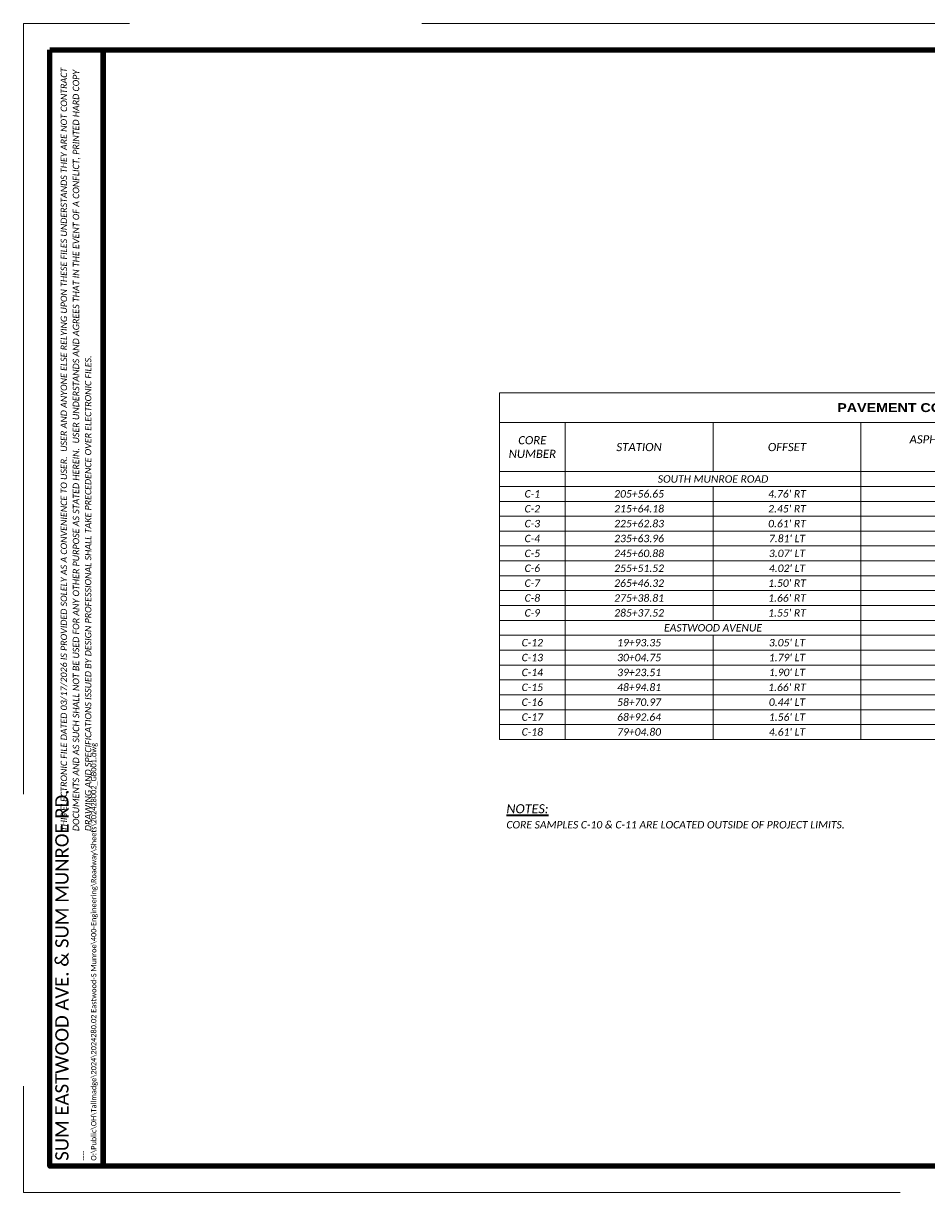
# Paper-space layout '7 PAVEMENT CORE TABLE' of a CAD drawing. Header units: feet. Extents: x 0 to 34, y 0 to 22.
# Tile 1 of 2: x 0 to 17, y 0 to 22. Entities that reach past the tile are written whole.
import ezdxf
from ezdxf.enums import TextEntityAlignment as Align

# ---------------------------------------------------------------- set-up
doc = ezdxf.new("R2010")
doc.units = ezdxf.units.FT
doc.header["$LTSCALE"] = 100
doc.header["$MEASUREMENT"] = 0
doc.linetypes.add('OhDOT_DGN3', pattern=[0.22, 0.165, -0.055])
doc.layers.add('SC_Scratch15', color=7, linetype='Continuous', lineweight=15, plot=False)
doc.layers.add('SH_Cut_Line', color=7, linetype='OhDOT_DGN3', lineweight=15, plot=False)
for name, color, linetype, lineweight in [('SH_Border', 7, 'Continuous', 90), ('SH_Data', 7, 'Continuous', 15), ('SH_Text', 7, 'Continuous', 35), ('TX_P_5', 7, 'Continuous', 35)]:
    doc.layers.add(name, color=color, linetype=linetype, lineweight=lineweight)
doc.styles.add('P_Slanted - Normal Fixed Spacing', font='calibrii.ttf', dxfattribs={"height": 0.14})
doc.styles.add('P_Slanted - Sub Title', font='calibrii.ttf', dxfattribs={"height": 0.17})
doc.styles.add('Style - Calibri', font='calibri.ttf')
doc.styles.add('Style - Calibri - Light', font='calibril.ttf', dxfattribs={"height": 0.1})
doc.styles.add('Title - Main', font='ariblk.ttf', dxfattribs={"height": 0.25})

# ---------------------------------------------------------------- blocks, each defined once
blk = doc.blocks.new('*A1296')
at = {"layer": 'SH_Data', "linetype": 'Continuous', "ltscale": 0.131765}
for points in [[(0, 0), (0, -6.522)], [(0, 0), (16.026, 0)], [(16.026, 0), (16.026, -6.522)], [(0, -0.56), (16.026, -0.56)], [(1.235, -0.56), (1.235, -6.522)], [(4.019, -0.56), (4.019, -1.482)], [(6.802, -0.56), (6.802, -6.522)], [(10.508, -0.56), (10.508, -6.522)], [(14.214, -0.56), (14.214, -6.522)], [(0, -1.482), (16.026, -1.482)], [(0, -1.762), (16.026, -1.762)], [(4.019, -1.762), (4.019, -4.282)], [(0, -2.042), (16.026, -2.042)], [(0, -2.322), (16.026, -2.322)], [(0, -2.602), (16.026, -2.602)], [(0, -2.882), (16.026, -2.882)], [(0, -3.162), (16.026, -3.162)], [(0, -3.442), (16.026, -3.442)], [(0, -3.722), (16.026, -3.722)], [(0, -4.002), (16.026, -4.002)], [(0, -4.282), (16.026, -4.282)], [(0, -4.562), (16.026, -4.562)], [(4.019, -4.562), (4.019, -6.522)], [(0, -4.842), (16.026, -4.842)], [(0, -5.122), (16.026, -5.122)], [(0, -5.402), (16.026, -5.402)], [(0, -5.682), (16.026, -5.682)], [(0, -5.962), (16.026, -5.962)], [(0, -6.242), (16.026, -6.242)], [(0, -6.522), (16.026, -6.522)]]:
    blk.add_lwpolyline(points, dxfattribs=at)
at = {"layer": 'SH_Text', "attachment_point": 5}
for s, insert, char_height, style in [('PAVEMENT CORE TABLE', (8.013, -0.28), 0.168, 'Title - Main'), ('C-1', (0.618, -1.902), 0.14, 'P_Slanted - Normal Fixed Spacing'), ('205+56.65', (2.627, -1.902), 0.14, 'P_Slanted - Normal Fixed Spacing'), ("4.76' RT", (5.411, -1.902), 0.14, 'P_Slanted - Normal Fixed Spacing'), ('3.00', (8.655, -1.902), 0.14, 'P_Slanted - Normal Fixed Spacing'), ('8.00', (12.361, -1.902), 0.14, 'P_Slanted - Normal Fixed Spacing'), ('11.00', (15.12, -1.902), 0.14, 'P_Slanted - Normal Fixed Spacing'), ('C-2', (0.618, -2.182), 0.14, 'P_Slanted - Normal Fixed Spacing'), ('215+64.18', (2.627, -2.182), 0.14, 'P_Slanted - Normal Fixed Spacing'), ("2.45' RT", (5.411, -2.182), 0.14, 'P_Slanted - Normal Fixed Spacing'), ('2.25', (8.655, -2.182), 0.14, 'P_Slanted - Normal Fixed Spacing'), ('7.75', (12.361, -2.182), 0.14, 'P_Slanted - Normal Fixed Spacing'), ('10.00', (15.12, -2.182), 0.14, 'P_Slanted - Normal Fixed Spacing'), ('C-3', (0.618, -2.462), 0.14, 'P_Slanted - Normal Fixed Spacing'), ('225+62.83', (2.627, -2.462), 0.14, 'P_Slanted - Normal Fixed Spacing'), ("0.61' RT", (5.411, -2.462), 0.14, 'P_Slanted - Normal Fixed Spacing'), ('3.50', (8.655, -2.462), 0.14, 'P_Slanted - Normal Fixed Spacing'), ('8.00', (12.361, -2.462), 0.14, 'P_Slanted - Normal Fixed Spacing'), ('11.50', (15.12, -2.462), 0.14, 'P_Slanted - Normal Fixed Spacing'), ('C-4', (0.618, -2.742), 0.14, 'P_Slanted - Normal Fixed Spacing'), ('235+63.96', (2.627, -2.742), 0.14, 'P_Slanted - Normal Fixed Spacing'), ("7.81' LT", (5.411, -2.742), 0.14, 'P_Slanted - Normal Fixed Spacing'), ('1.50', (8.655, -2.742), 0.14, 'P_Slanted - Normal Fixed Spacing'), ('6.25', (12.361, -2.742), 0.14, 'P_Slanted - Normal Fixed Spacing'), ('7.75', (15.12, -2.742), 0.14, 'P_Slanted - Normal Fixed Spacing'), ('C-5', (0.618, -3.022), 0.14, 'P_Slanted - Normal Fixed Spacing'), ('245+60.88', (2.627, -3.022), 0.14, 'P_Slanted - Normal Fixed Spacing'), ("3.07' LT", (5.411, -3.022), 0.14, 'P_Slanted - Normal Fixed Spacing'), ('3.50', (8.655, -3.022), 0.14, 'P_Slanted - Normal Fixed Spacing'), ('5.00', (12.361, -3.022), 0.14, 'P_Slanted - Normal Fixed Spacing'), ('8.50', (15.12, -3.022), 0.14, 'P_Slanted - Normal Fixed Spacing'), ('C-6', (0.618, -3.302), 0.14, 'P_Slanted - Normal Fixed Spacing'), ('255+51.52', (2.627, -3.302), 0.14, 'P_Slanted - Normal Fixed Spacing'), ("4.02' LT", (5.411, -3.302), 0.14, 'P_Slanted - Normal Fixed Spacing'), ('2.75', (8.655, -3.302), 0.14, 'P_Slanted - Normal Fixed Spacing'), ('6.25', (12.361, -3.302), 0.14, 'P_Slanted - Normal Fixed Spacing'), ('9.00', (15.12, -3.302), 0.14, 'P_Slanted - Normal Fixed Spacing'), ('C-7', (0.618, -3.582), 0.14, 'P_Slanted - Normal Fixed Spacing'), ('265+46.32', (2.627, -3.582), 0.14, 'P_Slanted - Normal Fixed Spacing'), ("1.50' RT", (5.411, -3.582), 0.14, 'P_Slanted - Normal Fixed Spacing'), ('2.00', (8.655, -3.582), 0.14, 'P_Slanted - Normal Fixed Spacing'), ('7.00', (12.361, -3.582), 0.14, 'P_Slanted - Normal Fixed Spacing'), ('9.00', (15.12, -3.582), 0.14, 'P_Slanted - Normal Fixed Spacing'), ('C-8', (0.618, -3.862), 0.14, 'P_Slanted - Normal Fixed Spacing'), ('275+38.81', (2.627, -3.862), 0.14, 'P_Slanted - Normal Fixed Spacing'), ("1.66' RT", (5.411, -3.862), 0.14, 'P_Slanted - Normal Fixed Spacing'), ('2.50', (8.655, -3.862), 0.14, 'P_Slanted - Normal Fixed Spacing'), ('7.50', (12.361, -3.862), 0.14, 'P_Slanted - Normal Fixed Spacing'), ('10.00', (15.12, -3.862), 0.14, 'P_Slanted - Normal Fixed Spacing'), ('C-9', (0.618, -4.142), 0.14, 'P_Slanted - Normal Fixed Spacing'), ('285+37.52', (2.627, -4.142), 0.14, 'P_Slanted - Normal Fixed Spacing'), ("1.55' RT", (5.411, -4.142), 0.14, 'P_Slanted - Normal Fixed Spacing'), ('2.00', (8.655, -4.142), 0.14, 'P_Slanted - Normal Fixed Spacing'), ('5.50', (12.361, -4.142), 0.14, 'P_Slanted - Normal Fixed Spacing'), ('7.50', (15.12, -4.142), 0.14, 'P_Slanted - Normal Fixed Spacing'), ('EASTWOOD AVENUE', (4.019, -4.422), 0.14, 'P_Slanted - Normal Fixed Spacing'), ('C-12', (0.618, -4.702), 0.14, 'P_Slanted - Normal Fixed Spacing'), ('19+93.35', (2.627, -4.702), 0.14, 'P_Slanted - Normal Fixed Spacing'), ("3.05' LT", (5.411, -4.702), 0.14, 'P_Slanted - Normal Fixed Spacing'), ('3.00', (8.655, -4.702), 0.14, 'P_Slanted - Normal Fixed Spacing'), ('7.50', (12.361, -4.702), 0.14, 'P_Slanted - Normal Fixed Spacing'), ('10.50', (15.12, -4.702), 0.14, 'P_Slanted - Normal Fixed Spacing'), ('C-13', (0.618, -4.982), 0.14, 'P_Slanted - Normal Fixed Spacing'), ('30+04.75', (2.627, -4.982), 0.14, 'P_Slanted - Normal Fixed Spacing'), ("1.79' LT", (5.411, -4.982), 0.14, 'P_Slanted - Normal Fixed Spacing'), ('4.00', (8.655, -4.982), 0.14, 'P_Slanted - Normal Fixed Spacing'), ('6.00', (12.361, -4.982), 0.14, 'P_Slanted - Normal Fixed Spacing'), ('10.00', (15.12, -4.982), 0.14, 'P_Slanted - Normal Fixed Spacing'), ('C-14', (0.618, -5.262), 0.14, 'P_Slanted - Normal Fixed Spacing'), ('39+23.51', (2.627, -5.262), 0.14, 'P_Slanted - Normal Fixed Spacing'), ("1.90' LT", (5.411, -5.262), 0.14, 'P_Slanted - Normal Fixed Spacing'), ('5.50', (8.655, -5.262), 0.14, 'P_Slanted - Normal Fixed Spacing'), ('8.00', (12.361, -5.262), 0.14, 'P_Slanted - Normal Fixed Spacing'), ('13.50', (15.12, -5.262), 0.14, 'P_Slanted - Normal Fixed Spacing'), ('C-15', (0.618, -5.542), 0.14, 'P_Slanted - Normal Fixed Spacing'), ('48+94.81', (2.627, -5.542), 0.14, 'P_Slanted - Normal Fixed Spacing'), ("1.66' RT", (5.411, -5.542), 0.14, 'P_Slanted - Normal Fixed Spacing'), ('7.00', (8.655, -5.542), 0.14, 'P_Slanted - Normal Fixed Spacing'), ('5.00', (12.361, -5.542), 0.14, 'P_Slanted - Normal Fixed Spacing'), ('12.00', (15.12, -5.542), 0.14, 'P_Slanted - Normal Fixed Spacing'), ('C-16', (0.618, -5.822), 0.14, 'P_Slanted - Normal Fixed Spacing'), ('58+70.97', (2.627, -5.822), 0.14, 'P_Slanted - Normal Fixed Spacing'), ("0.44' LT", (5.411, -5.822), 0.14, 'P_Slanted - Normal Fixed Spacing'), ('5.50', (8.655, -5.822), 0.14, 'P_Slanted - Normal Fixed Spacing'), ('7.50', (12.361, -5.822), 0.14, 'P_Slanted - Normal Fixed Spacing'), ('13.00', (15.12, -5.822), 0.14, 'P_Slanted - Normal Fixed Spacing'), ('C-17', (0.618, -6.102), 0.14, 'P_Slanted - Normal Fixed Spacing'), ('68+92.64', (2.627, -6.102), 0.14, 'P_Slanted - Normal Fixed Spacing'), ("1.56' LT", (5.411, -6.102), 0.14, 'P_Slanted - Normal Fixed Spacing'), ('6.00', (8.655, -6.102), 0.14, 'P_Slanted - Normal Fixed Spacing'), ('6.00', (12.361, -6.102), 0.14, 'P_Slanted - Normal Fixed Spacing'), ('12.00', (15.12, -6.102), 0.14, 'P_Slanted - Normal Fixed Spacing'), ('C-18', (0.618, -6.382), 0.14, 'P_Slanted - Normal Fixed Spacing'), ('79+04.80', (2.627, -6.382), 0.14, 'P_Slanted - Normal Fixed Spacing'), ("4.61' LT", (5.411, -6.382), 0.14, 'P_Slanted - Normal Fixed Spacing'), ('5.50', (8.655, -6.382), 0.14, 'P_Slanted - Normal Fixed Spacing'), ('7.50', (12.361, -6.382), 0.14, 'P_Slanted - Normal Fixed Spacing'), ('13.00', (15.12, -6.382), 0.14, 'P_Slanted - Normal Fixed Spacing')]:
    blk.add_mtext(s, dxfattribs=dict(at, insert=insert, char_height=char_height, style=style))
at = {"layer": 'SH_Text', "attachment_point": 5, "style": 'P_Slanted - Normal Fixed Spacing'}
for s, insert, char_height, width in [('CORE^JNUMBER', (0.618, -1.021), 0.154, 1.10353), ('ASPHALT, SURFACE^J(INCHES)', (8.655, -1.021), 0.154, 3.57412), ('ASPHALT, INTERMEDIATE^J(INCHES)', (12.361, -1.021), 0.154, 3.57412), ('TOTAL^J(INCHES)', (15.12, -1.021), 0.154, 1.68), ('STATION', (2.627, -1.021), 0.154, 2.65177), ('OFFSET', (5.411, -1.021), 0.154, 2.65177), ('SOUTH MUNROE ROAD', (4.019, -1.622), 0.14, 5.4353)]:
    blk.add_mtext(s, dxfattribs=dict(at, insert=insert, char_height=char_height, width=width))
blk = doc.blocks.new('BORDER_1')
at = {"layer": 'SH_Border', "color": 7, "flags": 128}
for points in [[(0.5, 21.5), (1.5, 21.5), (1.5, 0.5), (0.5, 0.5)], [(1.5, 21.5), (33.5, 21.5), (33.5, 0.5), (1.5, 0.5)]]:
    blk.add_lwpolyline(points, close=True, dxfattribs=at)
at = {"layer": 'SH_Cut_Line', "flags": 128}
blk.add_lwpolyline([(0, 0), (34, 0), (34, 22), (0, 22)], close=True, dxfattribs=at)
at = {"layer": 'SC_Scratch15', "color": 1, "insert": (0.702, 6.801), "char_height": 0.12, "width": 14.52263, "attachment_point": 1, "rotation": 90, "line_spacing_factor": 1.14, "style": 'P_Slanted - Normal Fixed Spacing'}
blk.add_mtext('THIS ELECTRONIC FILE DATED 03/17/2026 IS PROVIDED SOLELY AS A CONVENIENCE TO USER.  USER AND ANYONE ELSE RELYING UPON THESE FILES UNDERSTANDS THEY ARE NOT CONTRACT DOCUMENTS AND AS SUCH SHALL NOT BE USED FOR ANY OTHER PURPOSE AS STATED HEREIN.  USER UNDERSTANDS AND AGREES THAT IN THE EVENT OF A CONFLICT, PRINTED HARD COPY DRAWING AND SPECIFICATIONS ISSUED BY DESIGN PROFESSIONAL SHALL TAKE PRECEDENCE OVER ELECTRONIC FILES.', dxfattribs=at)
at = {"layer": 'SH_Border', "color": 132, "true_color": 0x00d2d2, "insert": (1.4, 0.6), "char_height": 0.1, "attachment_point": 7, "rotation": 90, "line_spacing_factor": 1.2, "style": 'Style - Calibri - Light'}
blk.add_mtext('----\\PO:\\\\Public\\\\OH\\\\Tallmadge\\\\2024\\\\2024280.02 Eastwood-S Munroe\\\\400-Engineering\\\\Roadway\\\\Sheets\\\\202428002_GB001.dwg', dxfattribs=at)
at = {"layer": 'SH_Data', "color": 7, "style": 'Style - Calibri'}
blk.add_attdef('C_SHEET_TITLE', text='', height=0.25, rotation=90, dxfattribs=at).set_placement((32.792, 13), align=Align.MIDDLE_CENTER)
at = {"layer": 'SH_Data', "style": 'Style - Calibri'}
blk.add_attdef('PROJ_NAME', text='', height=0.25, rotation=90, dxfattribs=at).set_placement((0.6, 0.6), align=Align.TOP_LEFT)
for tag, p in [('DESIGNER', (32.75, 2.175)), ('REVIEWER', (32.25, 1.675)), ('REVIEWED_DATE', (33.025, 1.675)), ('PIDNO', (32.75, 1.175)), ('C_SHEET_NO', (32.375, 0.675)), ('T_SHEET_NO', (33.125, 0.675))]:
    blk.add_attdef(tag, text='', height=0.14, dxfattribs=at).set_placement(p, align=Align.MIDDLE_CENTER)

psp = doc.layouts.new('7 PAVEMENT CORE TABLE')

# ---------------------------------------------------------------- block references
at = {"layer": 'TX_P_5'}
ref = psp.add_blockref('BORDER_1', (0, 0), dxfattribs=at)
ref.add_attrib('PROJ_NAME', 'SUM EASTWOOD AVE. & SUM MUNROE RD.', dxfattribs={"layer": 'SH_Data', "height": 0.25, "rotation": 90, "style": 'Style - Calibri'}).set_placement((0.6, 0.6), align=Align.TOP_LEFT)
psp.add_blockref('*A1296', (8.961, 15.049), dxfattribs=at)

# ---------------------------------------------------------------- texts
at = {"layer": 'TX_P_5', "width": 6.17011, "attachment_point": 1, "line_spacing_factor": 1.14}
for s, insert, char_height, style in [('{\\LNOTES:}', (9.091, 7.308), 0.17, 'P_Slanted - Sub Title'), ('CORE SAMPLES C-10 & C-11 ARE LOCATED OUTSIDE OF PROJECT LIMITS.', (9.091, 6.992), 0.14, 'P_Slanted - Normal Fixed Spacing')]:
    psp.add_mtext(s, dxfattribs=dict(at, insert=insert, char_height=char_height, style=style))

doc.saveas('drawing.dxf')
